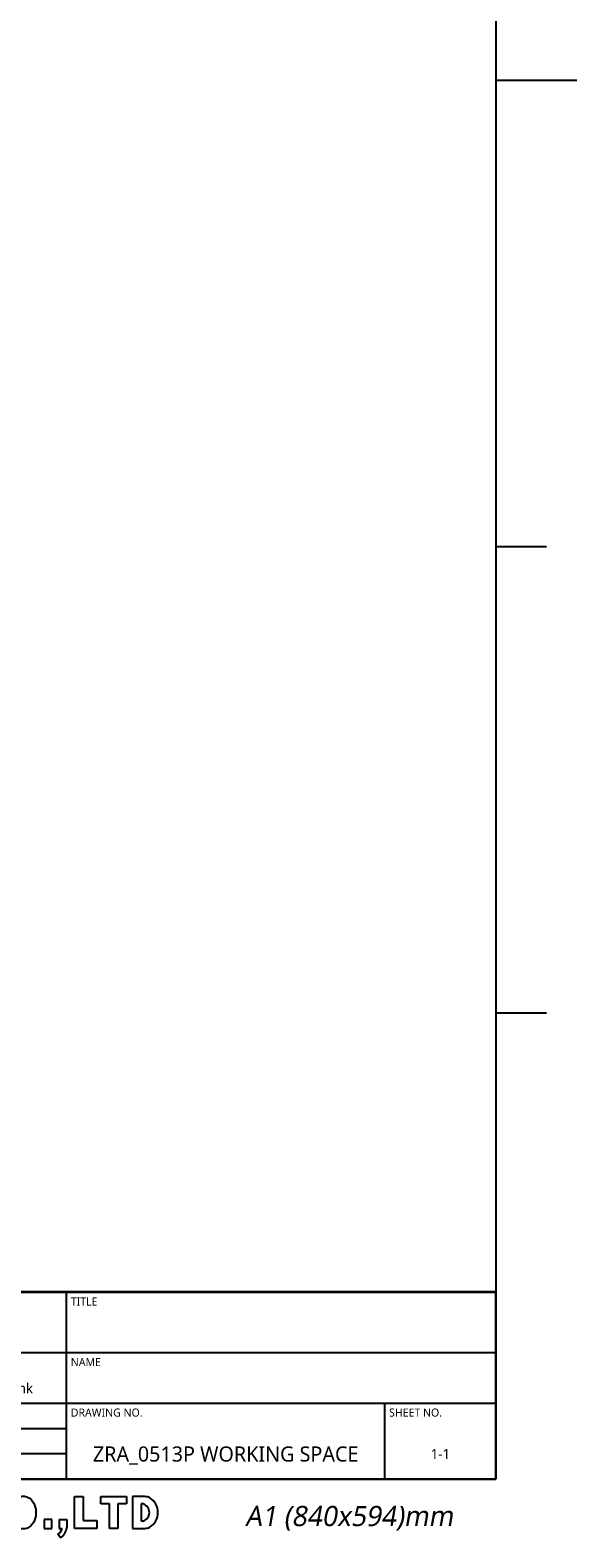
# Model space of a CAD drawing. Header units: millimetres. Extents: x 36 to 7524, y 76 to 5310.
# Tile 28 of 29: x 6550 to 7524, y 76 to 2762. Entities that reach past the tile are written whole.
import ezdxf

# ---------------------------------------------------------------- set-up
doc = ezdxf.new("R2010")
doc.units = ezdxf.units.MM
doc.styles.add('TEXTSTYLE_2', font='malgun.ttf')
doc.styles.add('TEXTSTYLE_6', font='malgun.ttf')

# ---------------------------------------------------------------- blocks, each defined once
blk = doc.blocks.new('TABLE_BL0', base_point=(732.5, 38.56))
at = {"color": 134}
for p, q in [((820, 57.13), (645, 57.13)), ((645, 20), (645, 57.13)), ((820, 57), (645, 57)), ((690, 45), (690, 57)), ((735, 20), (735, 57)), ((820, 20), (820, 57.13)), ((820, 45), (645, 45)), ((663, 35), (663, 45)), ((678, 30), (678, 45)), ((700, 35), (700, 45)), ((820, 35), (645, 35)), ((798, 20), (798, 35)), ((735, 30), (645, 30)), ((660, 20), (660, 30)), ((674, 20), (674, 30)), ((690, 20), (690, 30)), ((705, 20), (705, 30)), ((719, 20), (719, 30)), ((735, 25), (645, 25)), ((820, 20), (645, 20))]:
    blk.add_line(p, q, dxfattribs=at)
at = {"color": 134, "line_spacing_factor": 0.9, "style": 'TEXTSTYLE_6'}
for s, insert, char_height, width, attachment_point in [('REF.DRAWING', (645.85, 56), 1.6, 14.4948, 1), ('PROJECT NO.', (690.85, 56), 1.6, 13.5763, 1), ('TITLE', (735.85, 56), 1.6, 5.1852, 1), ('PROJECTION', (654, 43.8), 1.6, 12.9067, 2), ('UNIT', (663.85, 44), 1.6, 5.043, 1), ('SCALE', (678.85, 44), 1.6, 6.2993, 1), ('TOLERANCE', (700.85, 44), 1.6, 12.2015, 1), ('NAME', (735.85, 44), 1.6, 6.3526, 1), ('KS B ISO 2768-mk ', (717.5, 39), 2, 24.2148, 2), ('mm', (670.5, 39), 2, 4.8889, 2), ('-', (689, 39), 2, 4.163, 2), ('SECTION', (661.5, 33.3), 1.6, 8.9719, 2), ('ROBOT DEVELOPMENT TEAM', (706.5, 33.3), 1.6, 30.1096, 2), ('DRAWING NO.', (735.85, 34), 1.6, 15.0815, 1), ('SHEET NO.', (798.85, 34), 1.6, 10.9926, 1), ('APPROVED', (645.85, 28.3), 1.6, 11.2296, 1), ('CADCHK', (690.85, 28.3), 1.6, 8.8, 1), ('ZRA_0513P WORKING SPACE', (766.5, 26.5), 3, 60.2721, 2), ('1-1', (809, 26), 2, 4.2074, 2), ('DESIGNED', (645.85, 23.3), 1.6, 10.5541, 1), ('CHECKED', (690.85, 23.3), 1.6, 9.6356, 1)]:
    blk.add_mtext(s, dxfattribs=dict(at, insert=insert, char_height=char_height, width=width, attachment_point=attachment_point))

msp = doc.modelspace()

# ---------------------------------------------------------------- linework, layer by layer
at = {"color": 7}
for p, q in [((7380, 5166), (7380, 180)), ((7380, 2673), (7524, 2673)), ((90, 180), (7380, 180))]:
    msp.add_line(p, q, dxfattribs=at)
at = {"color": 134}
for p, q in [((7380, 1842), (7470, 1842)), ((7380, 1011), (7470, 1011)), ((6629.261, 149.004), (6644.628, 149.004)), ((6629.261, 92.462), (6629.261, 149.004)), ((6644.628, 149.004), (6644.628, 106.252)), ((6676.15, 149.004), (6722.054, 149.004)), ((6676.15, 136.001), (6676.15, 149.004)), ((6691.517, 136.001), (6676.15, 136.001)), ((6691.517, 92.462), (6691.517, 136.001)), ((6722.054, 136.001), (6706.687, 136.001)), ((6706.687, 136.001), (6706.687, 92.462)), ((6722.054, 149.004), (6722.054, 136.001)), ((6754.56, 149.004), (6732.692, 149.004)), ((6732.692, 149.004), (6732.692, 92.462)), ((6751.408, 136.001), (6748.059, 136.001)), ((6748.059, 136.001), (6748.059, 105.464)), ((6588.874, 108.223), (6575.083, 108.223)), ((6575.083, 108.223), (6575.083, 92.462)), ((6588.874, 92.462), (6588.874, 108.223)), ((6601.877, 108.223), (6615.471, 108.223)), ((6601.877, 108.223), (6601.877, 92.462)), ((6615.471, 108.223), (6615.471, 94.111)), ((6575.083, 92.462), (6588.874, 92.462)), ((6604.241, 75.592), (6599.734, 81.886)), ((6601.877, 92.462), (6607.272, 92.462)), ((6669.058, 92.462), (6629.261, 92.462)), ((6644.628, 106.252), (6669.058, 106.252)), ((6669.058, 106.252), (6669.058, 92.462)), ((6706.687, 92.462), (6691.517, 92.462)), ((6732.692, 92.462), (6754.56, 92.462)), ((6751.408, 105.464), (6748.059, 105.464))]:
    msp.add_line(p, q, dxfattribs=at)
for centre, radius, start, end in [((6746.521, 120.733), 16.032, 287.750088, 72.249912), ((6752.984, 120.095), 28.952, 68.742979, 86.879292), ((6746.521, 120.733), 31.332, 302.772997, 57.227003), ((6589.123, 97.423), 18.815, 304.332061, 344.709853), ((6589.123, 97.423), 26.555, 304.701981, 352.8342), ((6752.984, 121.371), 28.952, 273.120708, 291.257021)]:
    msp.add_arc(centre, radius, start, end, dxfattribs=at)
msp.add_open_spline([(6537.904, 149.893), (6535.461, 149.893), (6533.032, 149.394), (6528.706, 147.667), (6526.807, 146.46), (6523.579, 143.728), (6522.238, 142.204), (6518.538, 136.971), (6517.003, 132.957), (6515.254, 124.683), (6515.068, 120.406), (6515.976, 112.396), (6516.946, 108.651), (6519.996, 102.169), (6521.873, 99.335), (6526.501, 95.097), (6528.934, 93.518), (6534.632, 91.569), (6537.884, 91.266), (6543.992, 92.267), (6546.783, 93.521), (6551.342, 96.718), (6553.151, 98.642), (6556.07, 102.719), (6557.189, 104.884), (6559.994, 112.089), (6560.731, 117.422), (6560.205, 127.989), (6558.963, 133.217), (6554.964, 140.482), (6553.183, 142.877), (6548.408, 147.005), (6545.337, 148.732), (6540.541, 149.752), (6539.223, 149.893), (6537.904, 149.893)], degree=3, knots=[0, 0, 0, 0, 0.23316308, 0.23316308, 0.46632615, 0.46632615, 0.69948923, 0.69948923, 1.22935722, 1.22935722, 1.75922522, 1.75922522, 2.23986265, 2.23986265, 2.642737, 2.642737, 2.94077007, 2.94077007, 3.23880313, 3.23880313, 3.53683619, 3.53683619, 3.83486926, 3.83486926, 4.13290232, 4.13290232, 4.79593769, 4.79593769, 5.45897306, 5.45897306, 5.80815784, 5.80815784, 6.15734262, 6.15734262, 6.28318531, 6.28318531, 6.28318531, 6.28318531], dxfattribs=at)

# ---------------------------------------------------------------- block references
at = {"xscale": 9, "yscale": 9, "zscale": 9}
msp.add_blockref('TABLE_BL0', (6592.499, 347.063), dxfattribs=at)

# ---------------------------------------------------------------- texts
at = {"color": 134, "insert": (7118.206, 132.505), "char_height": 36, "width": 578, "attachment_point": 2, "line_spacing_factor": 0.9, "style": 'TEXTSTYLE_2'}
msp.add_mtext('\\Q10.0;A1 (840x594)mm', dxfattribs=at)

doc.saveas('drawing.dxf')
